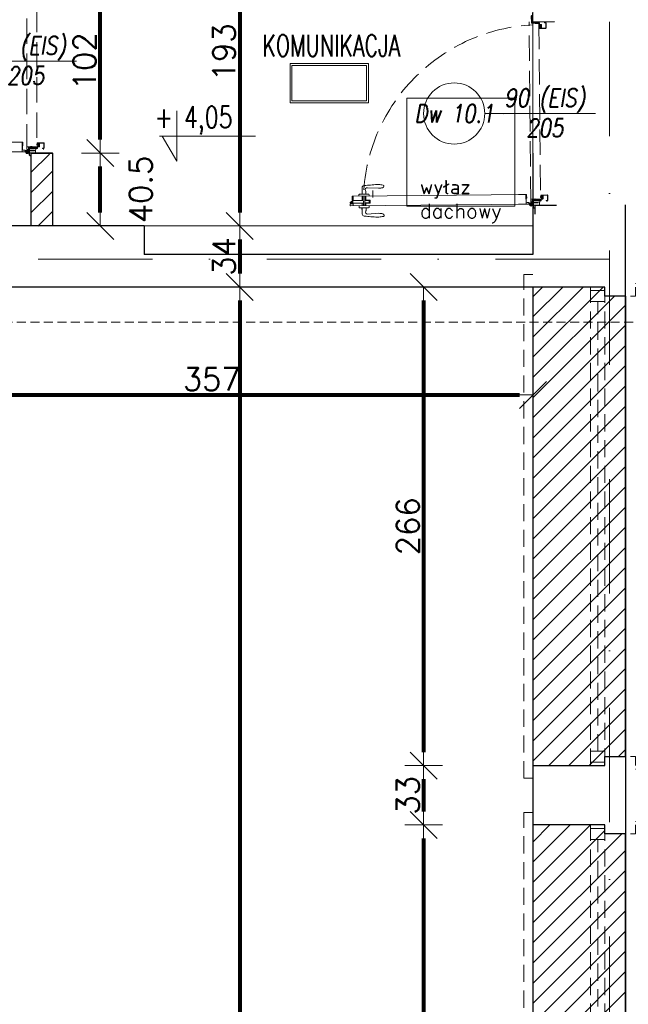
# Model space of a CAD drawing. Header units: metres. Extents: x 7408630 to 15602436, y 5561464 to 13303678.
# Tile 33 of 123: x 7413434 to 7413772, y 5562951 to 5563498. Entities that reach past the tile are written whole.
import ezdxf
from ezdxf.enums import TextEntityAlignment as Align

# ---------------------------------------------------------------- set-up
doc = ezdxf.new("R2010")
doc.units = ezdxf.units.M
doc.header["$MEASUREMENT"] = 0
for name, pattern in [('CARKOVANA', [7.5, 5, -2.5]), ('CENTER', [0.6, 0.375, -0.075, 0.075, -0.075]), ('DASHDOT', [25.4, 12.7, -6.35, 0, -6.35]), ('HIDDEN', [9.525, 6.35, -3.175]), ('Hidden Line', [391.222223, 282.222223, -109]), ('HIDDEN2', [4.7625, 3.175, -1.5875])]:
    doc.linetypes.add(name, pattern=pattern)
for name, color, linetype, lineweight in [('!! 0_ Istn-sciany', 3, 'Continuous', 30), ('!! 0_ Istn-widok', 1, 'Continuous', 15), ('!! 0_ Opis', 8, 'Continuous', 13), ('!! 0_Opis_pom', 9, 'Continuous', 13), ('!! 0_Osie', 1, 'DASHDOT', 13), ('!! 1_drzwi-linia', 213, 'Continuous', 5), ('!! 1_hatch projektowane ściany', 4, 'Continuous', 5), ('!! 1_OPIS POM NOWE', 140, 'Continuous', 5), ('!! 2_Drzwi - nowe remont', 33, 'Continuous', 9), ('!! 2_drzwi opis', 151, 'Continuous', 9), ('!! 2_proj ściany remont', 250, 'Continuous', 25), ('!! wymiary osi', 250, 'Continuous', 5), ('0-osie-liniA', 14, 'DASHDOT', 5), ('Granica', 112, 'Continuous', 80)]:
    doc.layers.add(name, color=color, linetype=linetype, lineweight=lineweight)
doc.layers.add('!! 1_ widok', color=4, linetype='Continuous')
doc.layers.add('!! 1_Wyburzenia', color=252, linetype='CARKOVANA', lineweight=13, true_color=0x696969)
doc.layers.add('Powierzchnia', color=140, linetype='Continuous', lineweight=5, plot=False)
doc.styles.add('50', font='ROMANS.shx', dxfattribs={"width": 0.8, "oblique": 10, "height": 10})
doc.styles.add('ARIAL', font='tahoma.ttf')
doc.styles.add('SIMPLEX', font='simplex.shx', dxfattribs={"width": 0.77})
doc.styles.add('TXT', font='simplex.shx')
doc.dimstyles.new('DIM50', dxfattribs={"dimscale": 5, "dimtxt": 2, "dimasz": 1, "dimexe": 0, "dimexo": 0, "dimgap": 0.5, "dimtad": 1, "dimdec": 4, "dimrnd": 0.5, "dimdsep": 46, "dimtxsty": 'TXT', "dimblk": 'TICK1', "dimblk1": 'TICK1', "dimblk2": 'TICK1', "dimsah": 1, "dimcen": 0, "dimse1": 1, "dimse2": 1, "dimclrd": 1, "dimclre": 7, "dimclrt": 9, "dimadec": 0, "dimazin": 0, "dimtfac": 1, "dimtdec": 4, "dimtmove": 2, "dimatfit": 3, "dimldrblk": 'TICK1', "dimfxl": 1, "dimtolj": 1, "dimarcsym": 0})
pattern_1 = [(45, (-71376.923, 194378.116), (-5.61266008, 5.61266008), [])]

# ---------------------------------------------------------------- blocks, each defined once
blk = doc.blocks.new('okno 266 x 112 - do zamurowania')
at = {"layer": '!! 1_Wyburzenia', "linetype": 'HIDDEN2', "ltscale": 3}
for points in [[(74187.47, -198558.59), (74187.47, -198278.59)], [(74192.47, -198278.59), (74187.47, -198278.59)], [(74224.47, -198285.59), (74192.47, -198285.59)], [(74224.47, -198285.59), (74232.47, -198285.59)], [(74224.47, -198551.59), (74224.47, -198285.59)], [(74232.47, -198290.59), (74232.47, -198285.59)], [(74232.47, -198551.59), (74232.47, -198285.59)], [(74249.47, -198283.59), (74269.47, -198283.59)], [(74249.47, -198290.59), (74249.47, -198285.59)], [(74269.47, -198283.59), (74269.47, -198553.59)], [(74232.47, -198290.59), (74249.47, -198290.59)], [(74228.47, -198543.59), (74228.47, -198293.59)], [(74232.47, -198551.59), (74232.47, -198546.59)], [(74232.47, -198546.59), (74249.47, -198546.59)], [(74249.47, -198546.59), (74249.47, -198551.59)], [(74224.47, -198551.59), (74192.47, -198551.59)], [(74224.47, -198551.59), (74232.47, -198551.59)], [(74249.47, -198553.59), (74269.47, -198553.59)], [(74192.47, -198558.59), (74187.47, -198558.59)]]:
    blk.add_lwpolyline(points, dxfattribs=at)
for points in [[(74232.47, -198293.59), (74232.47, -198287.59), (74224.47, -198287.59), (74224.47, -198293.59)], [(74232.47, -198549.59), (74232.47, -198543.59), (74224.47, -198543.59), (74224.47, -198549.59)]]:
    blk.add_lwpolyline(points, close=True, dxfattribs=at)
blk = doc.blocks.new('BLOK OSI')
at = {"layer": '0-osie-liniA', "ltscale": 5}
for points in [[(51992.21142, -199661.23318), (51992.21142, -193642.4104)], [(48624.30568, -198331.5883), (52453.67948, -198331.5883)]]:
    blk.add_lwpolyline(points, dxfattribs=at)
blk = doc.blocks.new('8544-EI60')
at = {"color": 254, "true_color": 0xe9d9be}
for p, q in [((-5.3, 0), (6, 0)), ((6, 0), (7.4, -1.4)), ((-7.5, -2.2), (-7.5, -2.2)), ((-7.5, -5.2), (-7.5, -5.2)), ((-7.5, -8.2), (-7.5, -8.2)), ((-5.6, -0.1), (-7.4, -1.9)), ((-5.5, -3), (-7.4, -4.9)), ((-5.5, -6), (-7.4, -7.9)), ((-5.5, -1.4), (-6.6, -2.6)), ((-5.5, -4.4), (-6.6, -5.6)), ((-5.5, -7.4), (-6.6, -8.6)), ((-5.5, -3), (-5.5, -1.4)), ((-5.5, -6), (-5.5, -4.4)), ((-5.5, -7.4), (-5.3, -8)), ((-5.3, -8), (-1.2, -8)), ((-4.5, -3.9), (-4.5, -1)), ((-4.5, -1), (5, -1)), ((-4.5, -3.9), (0.4, -2.7)), ((-4.5, -5), (0.1, -3.8)), ((-4.5, -7), (-4.5, -5)), ((-4.5, -7), (-1.2, -7)), ((-0.7, -8.5), (-1.1, -12.4)), ((0.3, -8.6), (-0.1, -12.1)), ((3.1, -13.5), (-0.1, -13.5)), ((0.1, -3.8), (5.2, -7.4)), ((3, -12.5), (0.3, -12.5)), ((0.4, -2.7), (5, -6.1)), ((5, -6.1), (5, -1)), ((6, -1.4), (6.6, -2.1)), ((6, -3.2), (6, -1.4)), ((6, -3.2), (7.4, -4.5)), ((6, -4.6), (6.6, -5.3)), ((6, -6), (6, -4.6)), ((6.7, -6.4), (7.5, -6)), ((7.5, -1.7), (7.5, -1.7)), ((7.5, -4.9), (7.5, -4.9)), ((7.5, -8), (7.6, -9.4))]:
    blk.add_line(p, q, dxfattribs=at)
for centre, radius, start, end in [((-5.3, -0.5), 0.5, 90, 135), ((-7, -2.2), 0.5, 135, 180), ((-7, -2.2), 0.5, 180, 315), ((-7, -5.2), 0.5, 135, 180), ((-7, -5.2), 0.5, 180, 315), ((-7, -8.2), 0.5, 135, 180), ((-7, -8.2), 0.5, 180, 315), ((-1.2, -8.5), 1.5, 354.4366, 90), ((-1.2, -8.5), 0.5, 354.4366, 90), ((0.4, -12.5), 1.5, 174.4366, 180.4125), ((-0.1, -12.5), 1, 180.4125, 270), ((0.3, -12.1), 0.4, 174.4366, 270), ((3, -11.5), 1, 270, 290.1212), ((3.1, -12.5), 1, 270, 288.9845), ((0.1, -3.8), 9.19, 290.1212, 302.4406), ((0.1, -3.8), 10.2, 288.9845, 310.5414), ((3.7, -9.5), 2.5, 302.4406, 54.3761), ((6.5, -6), 0.5, 180, 296.5747), ((7, -1.7), 0.5, 225, 0), ((7, -4.9), 0.5, 225, 0), ((5.1, -9.7), 2.5, 310.5414, 5.5701), ((7, -1.7), 0.5, 0, 45), ((7, -4.9), 0.5, 0, 45)]:
    blk.add_arc(centre, radius, start, end, dxfattribs=at)
blk = doc.blocks.new('zaw-dr-90-p')
at = {"color": 2, "linetype": 'CENTER', "ltscale": 0.2}
for p, q in [((12, 0), (-12, 0)), ((0, 12), (0, -12)), ((24.5, 24), (31, 24)), ((24.5, 19), (31, 19))]:
    blk.add_line(p, q, dxfattribs=at)
at = {"ltscale": 0.2}
for p, q in [((10, 12), (6.5, 12)), ((10, 0), (10, 6.5))]:
    blk.add_line(p, q, dxfattribs=at)
blk.add_lwpolyline([(0, 6.5), (23.5, 6.5, 0.414214), (28, 11), (28, 31), (24.5, 31), (24.5, 11, -0.414214), (23.5, 10), (0, 10, 4.561698), (7.6, 6.5), (4.9, 4.2)], format="xyb", dxfattribs=at)
blk.add_lwpolyline([(-0.2, -0.2), (-2.5, -0.2), (-2.5, 0.2), (-0.2, 0.2), (-0.2, 2.5), (0.2, 2.5), (0.2, 0.2), (2.8, 0.2), (2.8, -0.2), (0.2, -0.2), (0.2, -2.8), (-0.2, -2.8)], close=True)
blk.add_lwpolyline([(10, 10), (10, 39), (6.5, 39), (6.5, 10)], dxfattribs=at)
blk.add_circle((0, 0), 6.5, dxfattribs=at)
blk = doc.blocks.new('drzwi 90- sc 12')
h = blk.add_hatch()
h.set_pattern_fill('ANSI37', color=256, scale=0.022, angle=0.001, style=0)
h.set_pattern_definition([(45.0010491, (2407.02095, 648.17796), (-0.04939231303, 0.04939050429), []), (135.0010491, (2407.02095, 648.17796), (-0.04939050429, -0.04939231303), [])])
h.paths.add_polyline_path([(-13715.37, 20305.72), (-13715.57, 20305.72), (-13715.57, 20307.72), (-13715.37, 20307.72)])
h = blk.add_hatch()
h.set_pattern_fill('ANSI37', color=256, scale=0.022, angle=0.001, style=0)
h.set_pattern_definition([(135.0010491, (4473.9854, -4604.62511), (0.04939050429, 0.04939231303), []), (45.0010491, (4473.9854, -4604.62511), (0.04939231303, -0.04939050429), [])])
h.paths.add_polyline_path([(-13617.17, 20305.72), (-13616.97, 20305.72), (-13616.97, 20306.72), (-13617.17, 20306.72)])
h.paths.add_polyline_path([(-13617.17, 20306.72), (-13616.97, 20306.72), (-13616.97, 20307.72), (-13617.17, 20307.72)])
for p, q in [((-13620.32, 20410.16), (-13620.32, 20313.77)), ((-13618, 20409.86), (-13620.32, 20409.86)), ((-13616.12, 20410.26), (-13620.22, 20410.26)), ((-13616.12, 20410.26), (-13620, 20410.26)), ((-13618.17, 20410.26), (-13618.17, 20409.96)), ((-13618.17, 20410.26), (-13616.22, 20410.26)), ((-13618.17, 20410.26), (-13616.22, 20410.26)), ((-13618.17, 20409.96), (-13616.22, 20409.96)), ((-13618, 20404.16), (-13618, 20409.96)), ((-13617.9, 20404.16), (-13617.9, 20409.96)), ((-13617.77, 20410.26), (-13616.92, 20411.46)), ((-13616.92, 20410.26), (-13616.92, 20411.46)), ((-13616.62, 20411.46), (-13616.92, 20411.46)), ((-13616.62, 20411.46), (-13616.92, 20411.46)), ((-13616.62, 20410.26), (-13616.62, 20411.46)), ((-13616.62, 20410.26), (-13616.62, 20411.26)), ((-13616.62, 20410.66), (-13616.62, 20410.86)), ((-13616.5, 20404.16), (-13616.5, 20409.96)), ((-13616.4, 20404.16), (-13616.4, 20409.96)), ((-13614.92, 20409.86), (-13616.4, 20409.86)), ((-13616.22, 20410.26), (-13616.22, 20409.96)), ((-13616.22, 20409.96), (-13616.22, 20410.26)), ((-13616.12, 20410.26), (-13616.12, 20411.46)), ((-13616.12, 20411.46), (-13615.02, 20411.46)), ((-13614.92, 20411.36), (-13614.92, 20313.77)), ((-13618, 20404.76), (-13620.32, 20404.76)), ((-13620.32, 20404.16), (-13614.92, 20404.16)), ((-13620.32, 20403.36), (-13614.92, 20403.36)), ((-13618, 20402.76), (-13620.32, 20402.76)), ((-13618, 20400.34), (-13618, 20403.36)), ((-13617.9, 20400.84), (-13617.9, 20403.36)), ((-13616.5, 20400.84), (-13616.5, 20403.36)), ((-13616.4, 20404.76), (-13614.92, 20404.76)), ((-13616.4, 20400.34), (-13616.4, 20403.36)), ((-13616.4, 20402.76), (-13614.92, 20402.76)), ((-13619.54, 20398.92), (-13623.37, 20398.92)), ((-13619.54, 20398.92), (-13623.37, 20398.92)), ((-13618, 20400.34), (-13616.4, 20400.34)), ((-13616.5, 20400.84), (-13617.9, 20400.84)), ((-13617.9, 20400.84), (-13616.5, 20400.84)), ((-13620.32, 20313.47), (-13620.32, 20317.97)), ((-13614.92, 20312.27), (-13614.92, 20317.97)), ((-13614.92, 20313.77), (-13620.32, 20313.77)), ((-13618.22, 20313.37), (-13620.22, 20313.37)), ((-13618.22, 20313.67), (-13618.22, 20313.37)), ((-13618.22, 20313.67), (-13616.42, 20313.67)), ((-13617.77, 20311.12), (-13617.77, 20305.72)), ((-13617.77, 20311.12), (-13617.77, 20305.72)), ((-13617.37, 20309.92), (-13617.37, 20305.82)), ((-13616.17, 20309.92), (-13617.37, 20309.92)), ((-13616.17, 20309.92), (-13616.17, 20311.02)), ((-13615.92, 20313.17), (-13615.92, 20312.17)), ((-13615.92, 20312.17), (-13615.02, 20312.17)), ((-13715.57, 20308.32), (-13715.57, 20308.56)), ((-13715.57, 20307.69), (-13715.57, 20308.56)), ((-13715.57, 20307.82), (-13715.57, 20308.56)), ((-13715.57, 20307.72), (-13715.37, 20307.72)), ((-13715.77, 20301.96), (-13716.27, 20301.96)), ((-13616.77, 20301.96), (-13616.27, 20301.96))]:
    blk.add_line(p, q)
at = {"ltscale": 0.2}
for p, q in [((-13621.38, 20404.81), (-13624.98, 20404.81)), ((-13621.38, 20402.71), (-13622.87, 20402.71)), ((-13621.38, 20406.26), (-13621.38, 20401.26)), ((-13620.32, 20406.56), (-13621.08, 20406.56)), ((-13614.92, 20406.56), (-13614.16, 20406.56)), ((-13613.86, 20406.26), (-13613.86, 20401.26)), ((-13613.86, 20404.81), (-13610.26, 20404.81)), ((-13613.86, 20402.71), (-13612.38, 20402.71)), ((-13613.36, 20405.01), (-13613.36, 20404.81)), ((-13613.36, 20405.01), (-13612.86, 20405.01)), ((-13612.86, 20405.01), (-13612.86, 20404.81)), ((-13624.98, 20401.86), (-13624.58, 20395.61)), ((-13620.32, 20400.96), (-13621.08, 20400.96)), ((-13614.92, 20400.96), (-13614.16, 20400.96)), ((-13610.26, 20401.86), (-13610.66, 20395.61))]:
    blk.add_line(p, q, dxfattribs=at)
at = {"linetype": 'Hidden Line', "lineweight": 9, "ltscale": 0.05}
for p, q in [((-13616.27, 20311.12), (-13716.27, 20311.12)), ((-13715.07, 20305.72), (-13617.47, 20305.72))]:
    blk.add_line(p, q, dxfattribs=at)
for points in [[(-13665.27, 20284.96), (-13665.27, 20325.83)], [(-13615.57, 20309.64), (-13615.32, 20309.64), (-13615.32, 20309.82), (-13616.32, 20309.82), (-13616.32, 20309.64), (-13615.92, 20309.64)], [(-13715.37, 20307.72), (-13715.37, 20305.72), (-13715.57, 20305.72), (-13715.57, 20307.72)]]:
    blk.add_lwpolyline(points)
at = {"ltscale": 0.2}
for points in [[(-13715.57, 20307.51), (-13715.57, 20309.48, 0.414214), (-13715.91, 20309.82), (-13719.43, 20309.82, 0.414214), (-13719.77, 20309.48), (-13719.77, 20308.92), (-13719.59, 20308.92), (-13719.59, 20309.48, -0.414214), (-13719.43, 20309.64), (-13716.97, 20309.64)], [(-13716.97, 20309.64), (-13715.91, 20309.64, -0.414214), (-13715.75, 20309.48), (-13715.75, 20307.51)], [(-13615.92, 20309.64), (-13616.63, 20309.64, 0.414214), (-13616.79, 20309.48), (-13616.79, 20305.58, -0.414214), (-13617.13, 20305.24), (-13617.58, 20305.24, 0.414214), (-13617.74, 20305.08), (-13617.74, 20304.48, -0.414214), (-13618.08, 20304.14), (-13619.26, 20304.14, -0.414214), (-13619.6, 20304.48), (-13619.6, 20305.15, 1), (-13619.79, 20305.15), (-13619.79, 20301.96, 0.414214), (-13619.63, 20301.8), (-13617.11, 20301.8, 0.414214), (-13616.95, 20301.96), (-13616.95, 20302.52), (-13616.77, 20302.52), (-13616.77, 20301.96, -0.414214), (-13617.11, 20301.62), (-13619.63, 20301.62, -0.414214), (-13619.97, 20301.96), (-13619.97, 20305.15, -1), (-13619.42, 20305.15), (-13619.42, 20304.48, 0.414214), (-13619.26, 20304.32), (-13618.08, 20304.32, 0.414214), (-13617.92, 20304.48), (-13617.92, 20305.08, -0.414214), (-13617.58, 20305.42), (-13617.13, 20305.42, 0.414214), (-13616.97, 20305.58), (-13616.97, 20309.48, -0.414214), (-13616.63, 20309.82), (-13613.11, 20309.82, -0.414214), (-13612.77, 20309.48), (-13612.77, 20308.92), (-13612.95, 20308.92), (-13612.95, 20309.48, 0.414214), (-13613.11, 20309.64), (-13615.57, 20309.64)], [(-13616.43, 20309.49), (-13616.43, 20309.64), (-13616.63, 20309.64, 0.414214), (-13616.79, 20309.48), (-13616.79, 20306.14), (-13615.99, 20306.14), (-13615.99, 20306.34), (-13614.39, 20306.34), (-13614.39, 20309.64), (-13614.93, 20309.64), (-13614.93, 20309.49)], [(-13715.75, 20307.76), (-13715.75, 20305.58, 0.414214), (-13715.41, 20305.24), (-13714.96, 20305.24, -0.414214), (-13714.8, 20305.08), (-13714.8, 20304.48, 0.414214), (-13714.46, 20304.14), (-13713.28, 20304.14, 0.414214), (-13712.94, 20304.48), (-13712.94, 20305.15, -1), (-13712.75, 20305.15), (-13712.75, 20301.96, -0.414214), (-13712.91, 20301.8), (-13715.43, 20301.8, -0.414214), (-13715.59, 20301.96), (-13715.59, 20302.52), (-13715.77, 20302.52), (-13715.77, 20301.96, 0.414214), (-13715.43, 20301.62), (-13712.91, 20301.62, 0.414214), (-13712.57, 20301.96), (-13712.57, 20305.15, 1), (-13713.12, 20305.15), (-13713.12, 20304.48, -0.414214), (-13713.28, 20304.32), (-13714.46, 20304.32, -0.414214), (-13714.62, 20304.48), (-13714.62, 20305.08, 0.414214), (-13714.96, 20305.42), (-13715.41, 20305.42, -0.414214), (-13715.57, 20305.58), (-13715.57, 20307.64)]]:
    blk.add_lwpolyline(points, format="xyb", dxfattribs=at)
at = {"lineweight": 30}
for points in [[(-13716.27, 20308.92), (-13721.27, 20308.92)], [(-13716.27, 20308.92), (-13716.27, 20296.92)], [(-13614.27, 20308.92), (-13609.27, 20308.92)], [(-13614.27, 20308.92), (-13614.27, 20296.92)]]:
    blk.add_lwpolyline(points, dxfattribs=at)
for points in [[(-13616.97, 20307.72), (-13617.17, 20307.72), (-13617.17, 20305.72), (-13616.97, 20305.72)], [(-13616.79, 20308.82), (-13616.97, 20308.82), (-13616.97, 20307.42), (-13616.79, 20307.42)]]:
    blk.add_lwpolyline(points, close=True)
for centre, radius, start, end in [((-13620.22, 20410.16), 0.1, 90, 180), ((-13615.02, 20411.36), 0.1, 0, 90), ((-13620.22, 20313.47), 0.1, 180, 270), ((-13616.42, 20313.17), 0.5, 0, 90), ((-13616.27, 20311.02), 0.1, 0, 90), ((-13615.02, 20312.27), 0.1, 270, 0), ((-13617.47, 20305.82), 0.1, 270, 0)]:
    blk.add_arc(centre, radius, start, end)
at = {"linetype": 'Hidden Line', "lineweight": 9, "ltscale": 0.05}
blk.add_arc((-13615.5, 20305.14), 99.12, 94.8005, 177.6944, dxfattribs=at)
at = {"ltscale": 0.2}
for centre, radius, start, end in [((-13624.98, 20403.76), 1.05, 90, 180), ((-13623.93, 20401.96), 1.05, 58.6119, 185.465), ((-13622.87, 20403.71), 1, 238.6119, 270), ((-13621.08, 20406.26), 0.3, 90, 180), ((-13614.16, 20406.26), 0.3, 0, 90), ((-13612.38, 20403.71), 1, 270, 301.3881), ((-13611.31, 20401.96), 1.05, 354.535, 121.3881), ((-13610.26, 20403.76), 1.05, 0, 90), ((-13621.08, 20401.26), 0.3, 180, 270), ((-13614.16, 20401.26), 0.3, 270, 0), ((-13625.63, 20393.35), 0.74, 198.9246, 270), ((-13609.61, 20393.35), 0.74, 270, 341.0754)]:
    blk.add_arc(centre, radius, start, end, dxfattribs=at)
blk.add_ellipse((-13625.63, 20395.61), major_axis=(0, 3), ratio=0.347016, start_param=3.132997, end_param=4.712389, dxfattribs=at)
at = {"ltscale": 0.2, "extrusion": (0, 0, -1)}
blk.add_ellipse((-13609.62, 20395.61), major_axis=(0, 3), ratio=0.347016, start_param=3.132997, end_param=4.712389, dxfattribs=at)
at = {"ltscale": 0.2}
for points in [[(-13626.03, 20403.76), (-13626.09, 20403.41), (-13626.32, 20401.88), (-13626.44, 20399.16), (-13626.83, 20395.94), (-13626.48, 20393.94), (-13626.33, 20393.11)], [(-13609.21, 20403.76), (-13609.16, 20403.41), (-13608.93, 20401.88), (-13608.8, 20399.16), (-13608.41, 20395.94), (-13608.76, 20393.94), (-13608.91, 20393.11)]]:
    blk.add_open_spline(points, degree=3, knots=[0, 0, 0, 0, 1.06066, 4.623314, 8.177981, 10.699943, 10.699943, 10.699943, 10.699943], dxfattribs=at)
at = {"xscale": 0.09999999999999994, "yscale": 0.09999999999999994, "zscale": 0.09999999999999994, "rotation": 180.0000000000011}
for name, p in [('zaw-dr-90-p', (-13614.92, 20310.92)), ('8544-EI60', (-13618.67, 20304.32))]:
    blk.add_blockref(name, p, dxfattribs=at)
at = {"extrusion": (0, 0, -1), "xscale": 0.09999999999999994, "yscale": 0.09999999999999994, "zscale": -0.1, "rotation": 179.9999999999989}
blk.add_blockref('8544-EI60', (13713.87, 20304.32), dxfattribs=at)
blk = doc.blocks.new('1_ok-opis')
blk.add_line((0, 111.61), (0, 50))
blk.add_circle((0, 128.61), 17)
at = {"style": '50', "oblique": 10, "width": 0.8}
for tag, rotation, p in [('NR', 90, (0, 128.61)), ('NR', 270, (0, 128.61)), ('SZEROKOŚĆ', 90, (-8, 78.29)), ('WYSOKOŚĆ', 270, (-8, 78.29)), ('WYSOKOŚĆ', 90, (8, 78.29)), ('SZEROKOŚĆ', 270, (8, 78.29))]:
    blk.add_attdef(tag, text='', height=10, rotation=rotation, dxfattribs=at).set_placement(p, align=Align.MIDDLE)
blk = doc.blocks.new('TICK1')
at = {"color": 2}
blk.add_line((-1, -1), (1, 1), dxfattribs=at)
at = {"color": 0}
for p, q in [((0, -1.4), (0, 1.4)), ((0, 0), (-1, 0))]:
    blk.add_line(p, q, dxfattribs=at)
blk = doc.blocks.new('*D819')
at = {"layer": '!! wymiary osi', "color": 1, "lineweight": -2, "transparency": 16777216}
blk.add_line((74043.92, -198345.54), (74385.92, -198345.54), dxfattribs=at)
at = {"layer": 'DEFPOINTS', "color": 0, "transparency": 16777216}
for p in [(74036.42, -198285.59), (74393.42, -198285.59), (74393.42, -198345.54)]:
    blk.add_point(p, dxfattribs=at)
at = {"layer": '!! wymiary osi', "color": 1, "lineweight": -2, "transparency": 16777216, "xscale": 7.5, "yscale": 7.5, "zscale": 7.5, "rotation": 180}
blk.add_blockref('TICK1', (74036.42, -198345.54), dxfattribs=at)
at = {"layer": '!! wymiary osi', "color": 1, "lineweight": -2, "transparency": 16777216, "xscale": 7.5, "yscale": 7.5, "zscale": 7.5}
blk.add_blockref('TICK1', (74393.42, -198345.54), dxfattribs=at)
at = {"layer": '!! wymiary osi', "color": 9, "transparency": 16777216, "insert": (74214.92, -198336.79), "char_height": 12.5, "attachment_point": 5, "style": 'TXT'}
blk.add_mtext('\\A1;357', dxfattribs=at)
blk = doc.blocks.new('*D821')
at = {"layer": '!! wymiary osi', "color": 1, "lineweight": -2, "transparency": 16777216}
blk.add_line((74230.48, -198066.13), (74230.48, -198244.09), dxfattribs=at)
at = {"layer": 'DEFPOINTS', "color": 0, "transparency": 16777216}
for p in [(74266.42, -198058.63), (74230.48, -198251.59), (74266.42, -198251.59)]:
    blk.add_point(p, dxfattribs=at)
at = {"layer": '!! wymiary osi', "color": 1, "lineweight": -2, "transparency": 16777216, "xscale": 7.5, "yscale": 7.5, "zscale": 7.5}
for p, rotation in [((74230.48, -198058.63), 90), ((74230.48, -198251.59), 270)]:
    blk.add_blockref('TICK1', p, dxfattribs=dict(at, rotation=rotation))
at = {"layer": '!! wymiary osi', "color": 9, "transparency": 16777216, "insert": (74221.73, -198155.11), "char_height": 12.5, "attachment_point": 5, "rotation": 90, "style": 'TXT'}
blk.add_mtext('\\A1;193', dxfattribs=at)
blk = doc.blocks.new('*D822')
at = {"layer": '!! wymiary osi', "color": 1, "lineweight": -2, "transparency": 16777216}
blk.add_line((74230.48, -198259.09), (74230.48, -198278.09), dxfattribs=at)
at = {"layer": 'DEFPOINTS', "color": 0, "transparency": 16777216}
for p in [(74266.42, -198251.59), (74214.92, -198285.59), (74230.48, -198285.59)]:
    blk.add_point(p, dxfattribs=at)
at = {"layer": '!! wymiary osi', "color": 1, "lineweight": -2, "transparency": 16777216, "xscale": 7.5, "yscale": 7.5, "zscale": 7.5}
for p, rotation in [((74230.48, -198251.59), 90), ((74230.48, -198285.59), 270)]:
    blk.add_blockref('TICK1', p, dxfattribs=dict(at, rotation=rotation))
at = {"layer": '!! wymiary osi', "color": 9, "transparency": 16777216, "insert": (74221.73, -198268.59), "char_height": 12.5, "attachment_point": 5, "rotation": 90, "style": 'TXT'}
blk.add_mtext('\\A1;34', dxfattribs=at)
blk = doc.blocks.new('*D823')
at = {"layer": '!! wymiary osi', "color": 1, "lineweight": -2, "transparency": 16777216}
blk.add_line((74230.48, -198293.09), (74230.48, -199443.09), dxfattribs=at)
at = {"layer": 'DEFPOINTS', "color": 0, "transparency": 16777216}
for p in [(74214.92, -198285.59), (74214.92, -199450.59), (74230.48, -199450.59)]:
    blk.add_point(p, dxfattribs=at)
at = {"layer": '!! wymiary osi', "color": 1, "lineweight": -2, "transparency": 16777216, "xscale": 7.5, "yscale": 7.5, "zscale": 7.5}
for p, rotation in [((74230.48, -198285.59), 90), ((74230.48, -199450.59), 270)]:
    blk.add_blockref('TICK1', p, dxfattribs=dict(at, rotation=rotation))
at = {"layer": '!! wymiary osi', "color": 9, "transparency": 16777216, "insert": (74221.73, -198868.09), "char_height": 12.5, "attachment_point": 5, "rotation": 90, "style": 'TXT'}
blk.add_mtext('\\A1;1165', dxfattribs=at)
blk = doc.blocks.new('*D865')
at = {"layer": '!! wymiary osi', "color": 1, "lineweight": -2, "transparency": 16777216}
blk.add_line((74332.65, -198293.09), (74332.65, -198544.09), dxfattribs=at)
at = {"layer": 'DEFPOINTS', "color": 0, "transparency": 16777216}
for p in [(74393.42, -198285.59), (74332.65, -198551.59), (74393.42, -198551.59)]:
    blk.add_point(p, dxfattribs=at)
at = {"layer": '!! wymiary osi', "color": 1, "lineweight": -2, "transparency": 16777216, "xscale": 7.5, "yscale": 7.5, "zscale": 7.5}
for p, rotation in [((74332.65, -198285.59), 90), ((74332.65, -198551.59), 270)]:
    blk.add_blockref('TICK1', p, dxfattribs=dict(at, rotation=rotation))
at = {"layer": '!! wymiary osi', "color": 9, "transparency": 16777216, "insert": (74323.9, -198418.59), "char_height": 12.5, "attachment_point": 5, "rotation": 90, "style": 'TXT'}
blk.add_mtext('\\A1;266', dxfattribs=at)
blk = doc.blocks.new('*D866')
at = {"layer": '!! wymiary osi', "color": 1, "lineweight": -2, "transparency": 16777216}
blk.add_line((74332.65, -198559.09), (74332.65, -198577.09), dxfattribs=at)
at = {"layer": 'DEFPOINTS', "color": 0, "transparency": 16777216}
for p in [(74393.42, -198551.59), (74332.65, -198584.59), (74393.42, -198584.59)]:
    blk.add_point(p, dxfattribs=at)
at = {"layer": '!! wymiary osi', "color": 1, "lineweight": -2, "transparency": 16777216, "xscale": 7.5, "yscale": 7.5, "zscale": 7.5}
for p, rotation in [((74332.65, -198551.59), 90), ((74332.65, -198584.59), 270)]:
    blk.add_blockref('TICK1', p, dxfattribs=dict(at, rotation=rotation))
at = {"layer": '!! wymiary osi', "color": 9, "transparency": 16777216, "insert": (74323.9, -198568.09), "char_height": 12.5, "attachment_point": 5, "rotation": 90, "style": 'TXT'}
blk.add_mtext('\\A1;33', dxfattribs=at)
blk = doc.blocks.new('*D867')
at = {"layer": '!! wymiary osi', "color": 1, "lineweight": -2, "transparency": 16777216}
blk.add_line((74332.65, -198592.09), (74332.65, -198843.09), dxfattribs=at)
at = {"layer": 'DEFPOINTS', "color": 0, "transparency": 16777216}
for p in [(74393.42, -198584.59), (74332.65, -198850.59), (74393.42, -198850.59)]:
    blk.add_point(p, dxfattribs=at)
at = {"layer": '!! wymiary osi', "color": 1, "lineweight": -2, "transparency": 16777216, "xscale": 7.5, "yscale": 7.5, "zscale": 7.5}
for p, rotation in [((74332.65, -198584.59), 90), ((74332.65, -198850.59), 270)]:
    blk.add_blockref('TICK1', p, dxfattribs=dict(at, rotation=rotation))
at = {"layer": '!! wymiary osi', "color": 9, "transparency": 16777216, "insert": (74323.9, -198717.59), "char_height": 12.5, "attachment_point": 5, "rotation": 90, "style": 'TXT'}
blk.add_mtext('\\A1;266', dxfattribs=at)
blk = doc.blocks.new('*D927')
at = {"layer": '!! wymiary osi', "color": 1, "lineweight": -2, "transparency": 16777216}
blk.add_line((74152.97, -198244.09), (74152.97, -198218.59), dxfattribs=at)
at = {"layer": 'DEFPOINTS', "color": 0, "transparency": 16777216}
for p in [(74126.42, -198211.09), (74152.97, -198211.09), (74126.42, -198251.59)]:
    blk.add_point(p, dxfattribs=at)
at = {"layer": '!! wymiary osi', "color": 1, "lineweight": -2, "transparency": 16777216, "xscale": 7.5, "yscale": 7.5, "zscale": 7.5}
for p, rotation in [((74152.97, -198211.09), 90), ((74152.97, -198251.59), 270)]:
    blk.add_blockref('TICK1', p, dxfattribs=dict(at, rotation=rotation))
at = {"layer": '!! wymiary osi', "color": 9, "transparency": 16777216, "insert": (74175.47, -198231.34), "char_height": 12.5, "attachment_point": 5, "rotation": 90, "style": 'TXT'}
blk.add_mtext('\\A1;40.5', dxfattribs=at)
blk = doc.blocks.new('*D928')
at = {"layer": '!! wymiary osi', "color": 1, "lineweight": -2, "transparency": 16777216}
blk.add_line((74152.97, -198203.59), (74152.97, -198116.59), dxfattribs=at)
at = {"layer": 'DEFPOINTS', "color": 0, "transparency": 16777216}
for p in [(74126.42, -198109.09), (74152.97, -198109.09), (74126.42, -198211.09)]:
    blk.add_point(p, dxfattribs=at)
at = {"layer": '!! wymiary osi', "color": 1, "lineweight": -2, "transparency": 16777216, "xscale": 7.5, "yscale": 7.5, "zscale": 7.5}
for p, rotation in [((74152.97, -198109.09), 90), ((74152.97, -198211.09), 270)]:
    blk.add_blockref('TICK1', p, dxfattribs=dict(at, rotation=rotation))
at = {"layer": '!! wymiary osi', "color": 9, "transparency": 16777216, "insert": (74144.22, -198160.09), "char_height": 12.5, "attachment_point": 5, "rotation": 90, "style": 'TXT'}
blk.add_mtext('\\A1;102', dxfattribs=at)
blk = doc.blocks.new('A$C9c944097')
at = {"layer": '!! 1_hatch projektowane ściany'}
h = blk.add_hatch(dxfattribs=at)
h.set_pattern_fill('ANSI31', color=256, scale=2.5)
h.set_pattern_definition(pattern_1)
h.paths.add_polyline_path([(2737.5, -3133.47213), (2749.5, -3133.47213), (2749.5, -3668.51195), (2889.5, -3668.51195), (2889.5, -3680.51195), (2749.5, -3680.51195), (2749.5, -3730.97213), (2737.5, -3730.97213)])
h.paths.add_polyline_path([(2737.5, -3832.85217), (2749.5, -3833.64854), (2749.5, -3874.2685), (2737.5, -3873.47213)])
h = blk.add_hatch(dxfattribs=at)
h.set_pattern_fill('ANSI31', color=256, scale=2.5)
h.set_pattern_definition(pattern_1)
h.paths.add_polyline_path([(3016.5, -4173.47213), (3056.5, -4173.47213), (3056.5, -4168.47213), (3067.99803, -4168.47213), (3068, -3912.47213), (3056.5, -3912.47213), (3056.5, -3907.47213), (3016.5, -3907.47213)])
h = blk.add_hatch(dxfattribs=at)
h.set_pattern_fill('ANSI31', color=256, scale=2.5)
h.set_pattern_definition(pattern_1)
h.paths.add_polyline_path([(3016.5, -4472.47213), (3056.5, -4472.47213), (3056.5, -4467.47213), (3067.99901, -4467.47213), (3068.00099, -4211.47213), (3056.5, -4211.47213), (3056.5, -4206.47213), (3016.5, -4206.47213)])
at = {"layer": '!! 0_ Istn-sciany'}
for p, q in [((2800.5, -3873.47213), (2713.5, -3873.47213)), ((3016.5, -3889.47213), (2800.5, -3889.47213)), ((3016.5, -3907.47213), (2659.5, -3907.47213))]:
    blk.add_line(p, q, dxfattribs=at)
for points in [[(3016.5, -3832.97213), (3016.5, -3889.47213)], [(3068, -3912.47213), (3068, -3861.77807)], [(2800.5, -3873.47213), (2800.5, -3889.47213)], [(3068, -3912.47213), (3067.99901, -5129.47213), (2707.5, -5129.47213)], [(3016.5, -4173.47213), (3016.5, -4206.47213)]]:
    blk.add_lwpolyline(points, dxfattribs=at)
at = {"layer": '!! 0_ Istn-widok'}
blk.add_lwpolyline([(2946.5, -3802.47213), (3006.5, -3802.47213), (3006.5, -3862.47213), (2946.5, -3862.47213)], close=True, dxfattribs=at)
at = {"layer": '!! 0_ Istn-widok', "linetype": 'HIDDEN', "ltscale": 3}
blk.add_lwpolyline([(2800.5, -3873.47213), (3016.5, -3873.47213)], dxfattribs=at)
at = {"layer": '!! 0_ Opis'}
for points in [[(2818.51363, -3809.59688), (2818.51363, -3837.59864)], [(2808.93252, -3823.59776), (2862.36673, -3823.59776)], [(2818.51363, -3837.59864), (2810.43022, -3823.59776)]]:
    blk.add_lwpolyline(points, dxfattribs=at)
at = {"layer": '!! 1_ widok'}
for points in [[(3016.5, -4173.47213), (3056.5, -4173.47213), (3056.5, -4168.47213), (3067.99803, -4168.47213), (3068, -3912.47213), (3056.5, -3912.47213), (3056.5, -3907.47213), (3016.5, -3907.47213)], [(3016.5, -4472.47213), (3056.5, -4472.47213), (3056.5, -4467.47213), (3067.99901, -4467.47213), (3068.00099, -4211.47213), (3056.5, -4211.47213), (3056.5, -4206.47213), (3016.5, -4206.47213)]]:
    blk.add_lwpolyline(points, close=True, dxfattribs=at)
at = {"layer": '!! 1_hatch projektowane ściany'}
blk.add_lwpolyline([(2737.5, -3832.85217), (2749.5, -3832.85217), (2749.5, -3873.47213), (2737.5, -3873.47213)], close=True, dxfattribs=at)
at = {"layer": '!! 1_OPIS POM NOWE'}
for points in [[(2881.49587, -3805.06451), (2925.01587, -3805.06451), (2925.01587, -3783.30451), (2881.49587, -3783.30451)], [(2882.58387, -3803.97651), (2923.92787, -3803.97651), (2923.92787, -3784.39251), (2882.58387, -3784.39251)]]:
    blk.add_lwpolyline(points, close=True, dxfattribs=at)
at = {"layer": '!! 1_Wyburzenia', "linetype": 'HIDDEN2', "ltscale": 3}
blk.add_lwpolyline([(3016.5, -3740.573), (3016.5, -3878.03516)], dxfattribs=at)
at = {"layer": '!! 1_Wyburzenia'}
blk.add_lwpolyline([(-275.69261, -3945.28844), (-37.8214, -3945.28844), (-37.8214, -3926.98704), (5998.72137, -3926.98704)], dxfattribs=at)
at = {"layer": '!! 2_proj ściany remont'}
for points in [[(2737.5, -3832.97213), (2737.5, -3873.47213)], [(2749.5, -3832.97213), (2737.5, -3832.97213)], [(2749.5, -3832.97213), (2749.5, -3873.47213)]]:
    blk.add_lwpolyline(points, dxfattribs=at)
at = {"layer": 'Powierzchnia'}
blk.add_lwpolyline([(1621.5, -3873.47213), (1621.5, -3700.47213), (2446.5, -3700.47213), (2446.5, -3594.47213), (2737.5, -3595.47213), (2737.5, -3133.47213), (3016.5, -3133.47213), (3016.5, -3451.47213), (2991.5, -3451.47213), (2991.5, -3528.47213), (3016.5, -3528.47213), (3016.5, -3873.47213)], close=True, dxfattribs=at)
at = {"layer": '!! 0_Osie'}
blk.add_blockref('BLOK OSI', (-48933.21142, 194439.57635), dxfattribs=at)
at = {"layer": '!! 1_ widok'}
for p in [(-71175.96852, 194378.11618), (-71175.96852, 194079.11618)]:
    blk.add_blockref('okno 266 x 112 - do zamurowania', p, dxfattribs=at)
at = {"layer": '!! 1_drzwi-linia', "xscale": -1, "rotation": 90.55570667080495}
blk.add_blockref('drzwi 90- sc 12', (23457.51389, -17278.70764), dxfattribs=at)
at = {"layer": '!! 2_Drzwi - nowe remont', "xscale": -1, "rotation": 90}
blk.add_blockref('drzwi 90- sc 12', (23046.42434, -17447.24183), dxfattribs=at)
at = {"layer": '!! 2_drzwi opis'}
ref = blk.add_blockref('1_ok-opis', (2812.76589, -3781.97216), dxfattribs=dict(at, rotation=90.00000361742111))
ref.add_attrib('WYSOKOŚĆ', '90 (EIS)', dxfattribs={"layer": '0', "height": 10, "rotation": 0.0000036, "style": '50', "oblique": 10, "width": 0.8}).set_placement((2734.47504, -3773.97217), align=Align.MIDDLE)
ref.add_attrib('SZEROKOŚĆ', '205', dxfattribs={"layer": '0', "height": 10, "rotation": 0.0000036, "style": '50', "oblique": 10, "width": 0.8}).set_placement((2734.47504, -3789.97217), align=Align.MIDDLE)
ref.add_attrib('NR', 'Dw 10.1', dxfattribs={"layer": '0', "height": 10, "rotation": 0.0000036, "style": '50', "oblique": 10, "width": 0.8}).set_placement((2684.15464, -3781.97217), align=Align.MIDDLE)
ref = blk.add_blockref('1_ok-opis', (3101.34619, -3811.01781), dxfattribs=dict(at, rotation=90.00000361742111))
ref.add_attrib('WYSOKOŚĆ', '90 (EIS)', dxfattribs={"layer": '0', "height": 10, "rotation": 0.0000036, "style": '50', "oblique": 10, "width": 0.8}).set_placement((3023.05534, -3803.01782), align=Align.MIDDLE)
ref.add_attrib('SZEROKOŚĆ', '205', dxfattribs={"layer": '0', "height": 10, "rotation": 0.0000036, "style": '50', "oblique": 10, "width": 0.8}).set_placement((3023.05534, -3819.01782), align=Align.MIDDLE)
ref.add_attrib('NR', 'Dw 10.1', dxfattribs={"layer": '0', "height": 10, "rotation": 0.0000036, "style": '50', "oblique": 10, "width": 0.8}).set_placement((2972.73495, -3811.01782), align=Align.MIDDLE)
at = {"layer": '!! 0_ Istn-widok', "insert": (2953.64537, -3847.90439), "char_height": 8, "attachment_point": 1, "style": 'TXT'}
blk.add_mtext_dynamic_manual_height_columns('wyłaz dachowy', width=25.6514982, gutter_width=75, heights=[0], dxfattribs=at)
at = {"layer": '!! 0_ Opis', "style": 'SIMPLEX', "width": 0.75}
blk.add_text('+ 4,05', height=12, dxfattribs=at).set_placement((2806.32848, -3819.01964))
at = {"layer": '!! 0_Opis_pom', "ltscale": 0.7, "style": 'ARIAL'}
for tag, p in [('B2,14', (2497.12282, -23.97252)), ('B2,12', (1965.56932, -35.77631)), ('B2,11', (1692.08817, -60.77765)), ('B2,16', (3818.15438, -63.71828)), ('B2,19.1', (5324.74708, -87.92078)), ('B2,17', (4129.82322, -93.25972)), ('B2,15', (3189.46558, -109.69496)), ('B2,10', (1351.71035, -111.25665)), ('B2,13', (2272.99389, -121.89624)), ('A2,5', (1075.52681, -127.78965)), ('B2,18', (4545.51277, -234.12017)), ('B2,19', (5775.76711, -239.42159)), ('A2,4', (318.83322, -329.3265)), ('A2.1', (994.53557, -353.44633)), ('B2.7', (3171.3557, -458.01164)), ('A2.2', (994.53557, -692.67095)), ('B2.2', (3599.26223, -690.3637)), ('B2,21', (4593.23787, -912.69388)), ('A2.3', (455.44717, -940.66614)), ('B2,9', (1798.58924, -939.09545)), ('B2,4', (3116.67143, -940.65712)), ('B2,3', (3297.35823, -941.16418)), ('B2,8', (2517.28573, -960.07338)), ('B2,20', (5834.09772, -965.70749)), ('B2.1', (3927.81794, -970.24709)), ('B2,5', (3309.56672, -1129.12418)), ('B2,6', (3122.36837, -1171.43557)), ('C2,2', (3435.86614, -1487.77973)), ('C2,1', (3957.73656, -2408.10352)), ('C2,3', (3457.72791, -2555.15039)), ('D1,1', (2554.19917, -3205.91504)), ('C2,4', (3866.78124, -3285.77383)), ('D1,4', (1780.27581, -3366.18103)), ('D1,6', (1380.86316, -3373.10994)), ('D1,3', (2098.36626, -3546.18257)), ('C2,5', (3178.15957, -3610.67242)), ('D1,5', (1914.6928, -3621.18339)), ('D1,2', (2201.15492, -3794.18451)), ('D1,7', (477.95048, -4408.76849)), ('D1,8', (338.43039, -4834.32895))]:
    blk.add_attdef(tag, text='', height=11.968, dxfattribs=at).set_placement(p, align=Align.MIDDLE_CENTER)
at = {"layer": '!! 1_OPIS POM NOWE', "style": 'TXT', "width": 0.7}
blk.add_text('KOMUNIKACJA', height=12, dxfattribs=at).set_placement((2904.371, -3779.2582), align=Align.CENTER)
at = {"layer": '!! 1_OPIS POM NOWE', "style": 'ARIAL'}
for tag, p in [('C2.5B', (3593.7377, -3168.5911)), ('C2,5C', (3526.78796, -3281.02046)), ('C2.4', (3997.15534, -3347.99835)), ('E2,2', (2945.33506, -3413.31629)), ('C2,5A', (3566.4961, -3615.37865)), ('E2.9', (3984.52714, -3783.77287)), ('E2.7', (4645.53364, -3784.14655)), ('D1,2', (2903.25587, -3794.18451)), ('E2.2', (3405.83089, -4049.74196)), ('E2.8', (4380.36687, -4058.97571)), ('E2.6', (5154.87983, -4066.29138)), ('E2.1', (4427.07303, -4318.94156)), ('E2,3', (3401.59976, -4465.83792)), ('E2.4', (3758.95342, -4705.0924)), ('E2.5', (5238.11734, -4786.79525))]:
    blk.add_attdef(tag, text='', height=11.968, dxfattribs=at).set_placement(p, align=Align.MIDDLE_CENTER)
at = {"layer": '!! wymiary osi'}
for base, p1, p2, picture, middle in [((2853.55241, -3873.47213), (2889.5, -3680.51195), (2889.5, -3873.47213), '*D821', (2844.80241, -3776.99204)), ((2776.04714, -3730.97213), (2749.5, -3832.97213), (2749.5, -3730.97213), '*D928', (2767.29714, -3781.97213)), ((2776.04714, -3832.97213), (2749.5, -3873.47213), (2749.5, -3832.97213), '*D927', (2798.54714, -3853.22213)), ((2853.55241, -3907.47213), (2889.5, -3873.47213), (2838, -3907.47213), '*D822', (2844.80241, -3890.47213)), ((2853.55241, -5072.47214), (2838, -3907.47213), (2837.99984, -5072.47214), '*D823', (2844.80241, -4489.97214)), ((2955.72765, -4173.47213), (3016.5, -3907.47213), (3016.5, -4173.47213), '*D865', (2946.97765, -4040.47213)), ((2955.72765, -4206.47213), (3016.5, -4173.47213), (3016.5, -4206.47213), '*D866', (2946.97765, -4189.97213)), ((2955.72765, -4472.47213), (3016.5, -4206.47213), (3016.5, -4472.47213), '*D867', (2946.97765, -4339.47213))]:
    dim = blk.add_linear_dim(base=base, p1=p1, p2=p2, angle=90, dimstyle='DIM50', dxfattribs=at)
    dim.commit()
    dim.dimension.update_dxf_attribs({"geometry": picture, "text_midpoint": middle, "insert": (-71376.92327, 194378.11618)})
dim = blk.add_linear_dim(base=(3016.5, -3967.42034), p1=(2659.5, -3907.47213), p2=(3016.5, -3907.47213), dimstyle='DIM50', dxfattribs=at)
dim.commit()
dim.dimension.update_dxf_attribs({"geometry": '*D819', "text_midpoint": (2838, -3958.67034), "insert": (-71376.92327, 194378.11618)})

msp = doc.modelspace()

# ---------------------------------------------------------------- block references
at = {"layer": 'Granica'}
msp.add_blockref('A$C9c944097', (7410702.59401, 5567256.9858), dxfattribs=at)

doc.saveas('drawing.dxf')
